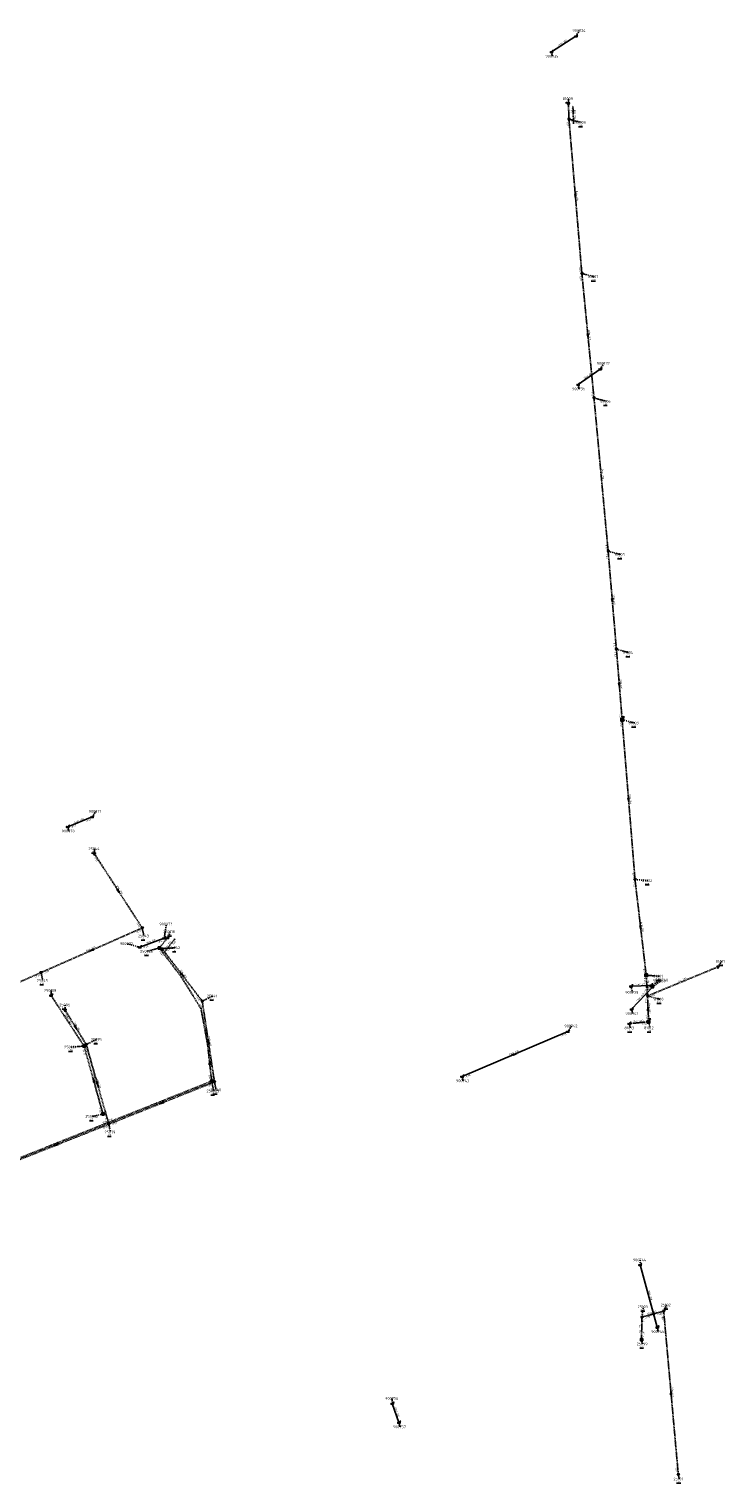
# Model space of a CAD drawing. Extents: x 188323 to 208361, y 565368 to 574910.
# Tile 199 of 256: x 202838 to 203217, y 570689 to 571480. Entities that reach past the tile are written whole.
import ezdxf

# ---------------------------------------------------------------- set-up
doc = ezdxf.new("R2010")
doc.units = 0
for name, pattern in [('BORDER', [1.75, 0.5, -0.25, 0.5, -0.25, 0, -0.25]), ('DASHDOT', [1, 0.5, -0.25, 0, -0.25]), ('DASHED', [0.75, 0.5, -0.25])]:
    doc.linetypes.add(name, pattern=pattern)
doc.layers.get('0').update_dxf_attribs({"linetype": 'CONTINUOUS'})
for name, color, linetype in [('RIO-AFM', 7, 'CONTINUOUS'), ('RIO-BOK', 7, 'CONTINUOUS'), ('RIO-DET', 7, 'CONTINUOUS'), ('RIO-KNP', 7, 'CONTINUOUS'), ('RIO-KNR', 7, 'CONTINUOUS'), ('RIO-LAG', 7, 'CONTINUOUS'), ('RIO-LAG_1B', 7, 'DASHED'), ('RIO-LAG_2B', 7, 'DASHED'), ('RIO-LAG_4', 7, 'BORDER'), ('RIO-LEN', 7, 'CONTINUOUS'), ('RIO-MVD', 1, 'CONTINUOUS'), ('RIO-VRB', 6, 'DASHDOT'), ('RIO-VRH', 7, 'CONTINUOUS')]:
    doc.layers.add(name, color=color, linetype=linetype)
doc.styles.add('RIO-TXT', font='isocp.shx')

# ---------------------------------------------------------------- blocks, each defined once
blk = doc.blocks.new('L_VHR')
blk.add_lwpolyline([(-0.5, 0), (0.5, 0), (-0.5, 0.15), (-0.5, -0.15), (0.5, 0)])
blk = doc.blocks.new('K_IPR')
blk.add_lwpolyline([(-0.5, -0.5), (0.5, -0.5), (0.5, 0.5), (-0.5, 0.5)], close=True)
blk.add_solid([(-0.5, 0.5), (0.5, 0.5), (-0.5, -0.5), (0.5, -0.5)])
at = {"style": 'RIO-TXT', "flags": 1}
blk.add_attdef('KNOOPNAAM', (2, 2), '', height=1, dxfattribs=at)
blk = doc.blocks.new('K_UTB')
blk.add_lwpolyline([(0.5, 0.15), (0.5, -0.3), (-0.5, -0.3), (-0.5, 0.15), (-0.45, 0.15), (-0.45, -0.25), (0, -0.25), (0.45, -0.25), (0.45, 0.15)], close=True)
blk.add_lwpolyline([(0.85, 0.6), (0.55, 0.65), (0.614828, 0.459583), (0.850842, 0.598937)])
blk.add_arc((0.85, -0.25), 0.85, 90, 180)
at = {"style": 'RIO-TXT', "flags": 1}
blk.add_attdef('KNOOPNAAM', (2, 2), '', height=1, dxfattribs=at)
blk = doc.blocks.new('K_IPD')
blk.add_lwpolyline([(-0.496027, 0.307994), (0.503973, 0.307994), (0.003973, -0.558031)], close=True)
blk.add_solid([(-0.496027, 0.307994), (0.503973, 0.307994), (0.003973, -0.558031)])
at = {"style": 'RIO-TXT', "flags": 1}
blk.add_attdef('KNOOPNAAM', (2, 2), '', height=1, dxfattribs=at)
blk = doc.blocks.new('K_PUN')
blk.add_lwpolyline([(0.5, 0.5), (-0.5, 0.5), (-0.5, -0.5), (0.5, -0.5)], close=True)
blk.add_solid([(-0.5, -0.5), (0.5, 0.5), (0.5, -0.5)])
at = {"style": 'RIO-TXT', "flags": 1}
blk.add_attdef('KNOOPNAAM', (2, 2), '', height=1, dxfattribs=at)
blk = doc.blocks.new('K_RGM')
blk.add_lwpolyline([(-0.6, 0.6), (-0.6, -0.6), (0.6, -0.6), (0.6, 0.6)], close=True)
blk.add_solid([(-0.6, 0.6), (0, 0.6), (-0.6, -0.6), (0, -0.6)])
at = {"style": 'RIO-TXT', "flags": 1}
blk.add_attdef('KNOOPNAAM', (2, 2), '', height=1, dxfattribs=at)
blk = doc.blocks.new('K_OVL')
for points in [[(0.6, 0.6), (-0.6, 0.6), (-0.6, -0.6), (0.6, -0.6)], [(1, 1.25), (0.474823, 0.983111), (0.413034, 1.369554)]]:
    blk.add_lwpolyline(points, close=True)
blk.add_arc((0.81571, 0.439293), 0.83139, 77.193131, 168.854604)
blk.add_solid([(-0.6, 0.6), (0.6, 0.6), (-0.6, -0.6), (0.6, -0.6)])
at = {"style": 'RIO-TXT', "flags": 1}
blk.add_attdef('KNOOPNAAM', (2, 2), '', height=1, dxfattribs=at)
blk = doc.blocks.new('290_02______250026____250118_')
at = {"layer": 'RIO-LAG_1B'}
blk.add_line((0, 0), (6.089, 7.705), dxfattribs=at)
at = {"layer": 'RIO-AFM', "style": 'RIO-TXT'}
blk.add_text('r 200', height=0.9, rotation=51.6778, dxfattribs=at).set_placement((1.9824, 3.3151))
at = {"layer": 'RIO-BOK', "style": 'RIO-TXT'}
for p in [(1.9663, 0.2302), (4.6448, 3.6197)]:
    blk.add_text('-0.60', height=0.9, rotation=51.6778, dxfattribs=at).set_placement(p)
at = {"layer": 'RIO-LEN', "style": 'RIO-TXT'}
blk.add_text('7m', height=0.9, rotation=51.6778, dxfattribs=at).set_placement((0.978, 2.044))
blk = doc.blocks.new('1241_06______81008_____81009_')
at = {"layer": 'RIO-LAG_2B'}
blk.add_line((0, 0), (-0.354, 9.814), dxfattribs=at)
at = {"layer": 'RIO-AFM', "style": 'RIO-TXT'}
blk.add_text('r 200', height=0.9, rotation=272.0543, dxfattribs=at).set_placement((0.2848, 6.0046))
at = {"layer": 'RIO-BOK', "style": 'RIO-TXT'}
for p in [(-1.7022, 8.3643), (-1.5257, 3.5075)]:
    blk.add_text('1.03', height=0.9, rotation=272.0543, dxfattribs=at).set_placement(p)
at = {"layer": 'RIO-LEN', "style": 'RIO-TXT'}
blk.add_text('8m', height=0.9, rotation=272.0543, dxfattribs=at).set_placement((0.226, 7.6235))

msp = doc.modelspace()

# ---------------------------------------------------------------- linework, layer by layer
at = {"layer": 'RIO-LAG'}
for p, q in [((203135.744, 571475.968), (203122.496, 571467.392)), ((203136.992, 571286.528), (203148.976, 571294.976)), ((202859.424, 571046.08), (202872.72, 571051.456)), ((202898.624, 570980.608), (202911.904, 570985.536)), ((203176.608, 570959.872), (203165.744, 570959.36)), ((203177.344, 570958.976), (203166.016, 570946.88)), ((203131.376, 570934.72), (203073.904, 570910.272)), ((203170.624, 570807.872), (203180.016, 570773.952)), ((203035.904, 570732.48), (203039.536, 570722.176))]:
    msp.add_line(p, q, dxfattribs=at)
at = {"layer": 'RIO-LAG_1B'}
for p, q in [((202909.264, 570980.16), (202913.632, 570985.664)), ((202868.336, 570926.848), (202850.368, 570954.368)), ((202868.336, 570926.848), (202878.576, 570889.984)), ((202825.504, 570862.912), (202937.696, 570907.776))]:
    msp.add_line(p, q, dxfattribs=at)
msp.add_lwpolyline([(202937.696, 570907.776), (202935.504, 570927.68), (202931.904, 570947.2), (202921.376, 570964.224), (202909.264, 570980.16)], dxfattribs=at)
at = {"layer": 'RIO-LAG_2B'}
for p, q in [((203132, 571430.784), (203131.696, 571439.232)), ((203139.008, 571346.88), (203132, 571430.784)), ((203145.6, 571279.232), (203139.008, 571346.88)), ((203153.296, 571195.904), (203145.6, 571279.232)), ((203157.792, 571142.592), (203153.296, 571195.904)), ((203160.896, 571104.32), (203157.792, 571142.592)), ((203167.904, 571017.408), (203160.896, 571104.32)), ((202899.968, 570991.104), (202873.936, 571031.424)), ((203174, 570965.376), (203167.904, 571017.408)), ((202844.976, 570966.848), (202899.968, 570991.104)), ((202932.576, 570951.296), (202910.816, 570979.712)), ((203174.704, 570954.112), (203212.992, 570969.92)), ((202789.952, 570942.592), (202844.976, 570966.848)), ((203174, 570965.376), (203174.704, 570954.112)), ((203174.704, 570954.112), (203175.296, 570940.096)), ((202857.984, 570946.432), (202869.472, 570927.744)), ((202939.232, 570907.392), (202932.576, 570951.296)), ((202881.776, 570884.416), (202869.472, 570927.744)), ((202881.776, 570884.416), (202939.232, 570907.392)), ((202824.32, 570861.632), (202881.776, 570884.416)), ((203171.648, 570779.456), (203171.44, 570767.232)), ((203183.488, 570782.784), (203171.648, 570779.456)), ((203191.456, 570693.824), (203183.488, 570782.784))]:
    msp.add_line(p, q, dxfattribs=at)
at = {"layer": 'RIO-LAG_4'}
msp.add_line((203175.296, 570940.096), (203164.8, 570939.072), dxfattribs=at)
at = {"layer": 'RIO-VRB'}
for p, q in [((203135.74, 571476), (203137.7164, 571479.0558)), ((203122.49, 571467.4), (203123.0235, 571465.0716)), ((203131.7, 571439.2), (203131.6997, 571441.975)), ((203132, 571430.8), (203138.6482, 571429.08)), ((203139, 571346.9), (203145.6482, 571345.18)), ((203148.97, 571294.97), (203150.9464, 571298.0258)), ((203137, 571286.54), (203137.5335, 571284.2116)), ((203145.6, 571279.2), (203152.2482, 571277.48)), ((203153.3, 571195.9), (203159.9482, 571194.18)), ((203157.8, 571142.6), (203164.4482, 571140.88)), ((203160.9, 571104.3), (203167.5482, 571102.58)), ((202872.72, 571051.44), (202874.6964, 571054.4958)), ((202859.42, 571046.07), (202859.9535, 571043.7416)), ((202873.93, 571031.4), (202873.9297, 571034.175)), ((203167.9, 571017.4), (203174.8675, 571016.8713)), ((202911.9, 570985.52), (202913.1276, 570993.1877)), ((202899.96, 570991.08), (202900.8406, 570986.782)), ((202913.64, 570985.68), (202915.1772, 570989.0432)), ((202898.63, 570980.61), (202891.6621, 570982.5365)), ((202909.27, 570980.15), (202902.6225, 570978.4279)), ((202910.81, 570979.74), (202917.885, 570980.44)), ((203213, 570969.9), (203214.9764, 570972.9558)), ((202844.98, 570966.87), (202845.8606, 570962.572)), ((203174, 570965.4), (203180.9675, 570964.8713)), ((203176.61, 570959.89), (203181.3789, 570962.3259)), ((203177.34, 570959), (203182.6009, 570962.7378)), ((202850.36, 570954.35), (202850.3597, 570957.125)), ((202932.57, 570951.3), (202938.2786, 570954.078)), ((203165.74, 570959.33), (203166.4471, 570956.0168)), ((203174.7, 570954.1), (203181.3482, 570952.38)), ((202857.99, 570946.46), (202857.9897, 570949.235)), ((203166.02, 570946.89), (203166.5535, 570944.5616)), ((203131.37, 570934.75), (203133.3464, 570937.8058)), ((203164.8, 570939.1), (203165.3335, 570936.7716)), ((203175.3, 570940.1), (203176.0071, 570936.7868)), ((202869.48, 570927.72), (202875.1886, 570930.498)), ((202868.33, 570926.87), (202861.3629, 570926.3391)), ((202937.69, 570907.75), (202938.7441, 570902.4671)), ((202939.24, 570907.38), (202940.1206, 570903.082)), ((203073.9, 570910.3), (203074.4335, 570907.9716)), ((202878.57, 570889.98), (202872.8621, 570888.6002)), ((202881.77, 570884.41), (202882.6506, 570880.112)), ((203170.62, 570807.85), (203170.6197, 570810.625)), ((203171.64, 570779.44), (203172.5206, 570785.138)), ((203183.49, 570782.77), (203185.0272, 570786.1332)), ((203180.02, 570773.95), (203180.5535, 570771.6216)), ((203171.44, 570767.25), (203171.9735, 570764.9216)), ((203035.9, 570732.49), (203035.8997, 570735.265)), ((203039.54, 570722.18), (203040.0735, 570719.8516)), ((203191.46, 570693.84), (203191.9935, 570691.5116))]:
    msp.add_line(p, q, dxfattribs=at)

# ---------------------------------------------------------------- block references
at = {"layer": 'RIO-DET'}
for name, p in [('1241_06______81008_____81009_', (203134.496, 571428.288)), ('290_02______250026____250118_', (202911.776, 570977.664))]:
    msp.add_blockref(name, p, dxfattribs=at)
at = {"layer": 'RIO-KNP', "xscale": 1.25, "yscale": 1.25, "zscale": 1.25}
for name, p in [('K_UTB', (203135.744, 571475.968)), ('K_UTB', (203122.496, 571467.392)), ('K_IPD', (203131.696, 571439.232)), ('K_IPD', (203132, 571430.784)), ('K_IPD', (203139.008, 571346.88)), ('K_UTB', (203148.976, 571294.976)), ('K_UTB', (203136.992, 571286.528)), ('K_IPD', (203145.6, 571279.232)), ('K_IPD', (203153.296, 571195.904)), ('K_IPD', (203157.792, 571142.592)), ('K_OVL', (203160.896, 571104.32)), ('K_UTB', (202872.72, 571051.456)), ('K_UTB', (202859.424, 571046.08)), ('K_IPD', (202873.936, 571031.424)), ('K_IPD', (203167.904, 571017.408)), ('K_IPD', (202899.968, 570991.104)), ('K_UTB', (202911.904, 570985.536)), ('K_UTB', (202913.632, 570985.664)), ('K_UTB', (202898.624, 570980.608)), ('K_IPR', (202909.264, 570980.16)), ('K_IPD', (202910.816, 570979.712)), ('K_IPD', (203212.992, 570969.92)), ('K_IPD', (202844.976, 570966.848)), ('K_RGM', (203174, 570965.376)), ('K_UTB', (202850.368, 570954.368)), ('K_UTB', (203165.744, 570959.36)), ('K_IPD', (203174.704, 570954.112)), ('K_UTB', (203176.608, 570959.872)), ('K_UTB', (203177.344, 570958.976)), ('K_IPD', (202857.984, 570946.432)), ('K_IPD', (202932.576, 570951.296)), ('K_UTB', (203166.016, 570946.88)), ('K_UTB', (203164.8, 570939.072)), ('K_OVL', (203175.296, 570940.096)), ('K_UTB', (203131.376, 570934.72)), ('K_IPR', (202868.336, 570926.848)), ('K_IPD', (202869.472, 570927.744)), ('K_IPR', (202937.696, 570907.776)), ('K_IPD', (202939.232, 570907.392)), ('K_UTB', (203073.904, 570910.272)), ('K_IPR', (202878.576, 570889.984)), ('K_IPD', (202881.776, 570884.416)), ('K_UTB', (203170.624, 570807.872)), ('K_IPD', (203171.648, 570779.456)), ('K_IPD', (203183.488, 570782.784)), ('K_UTB', (203180.016, 570773.952)), ('K_PUN', (203171.44, 570767.232)), ('K_UTB', (203035.904, 570732.48)), ('K_UTB', (203039.536, 570722.176)), ('K_IPD', (203191.456, 570693.824))]:
    msp.add_blockref(name, p, dxfattribs=at)
at = {"layer": 'RIO-VRH', "xscale": 2, "yscale": 2, "zscale": 2}
for p, rotation in [((203135.5, 571388.85), 274.7779), ((203142.3, 571313.05), 275.5766), ((203155.55, 571169.25), 274.8345), ((203159.35, 571123.45), 274.636), ((203164.4, 571060.85), 274.614), ((202886.945, 571011.24), 302.8514), ((203170.95, 570991.4), 276.6991), ((202872.47, 570978.975), 203.7635), ((202921.69, 570965.52), 307.4256), ((203174.35, 570959.75), 453.5535), ((203175, 570947.1), 452.4629), ((202863.735, 570937.09), 301.5195), ((202935.905, 570929.34), 98.6436), ((203102.635, 570922.525), 383.0445), ((202936.595, 570917.725), 96.273), ((202873.45, 570908.425), 465.5212), ((202875.625, 570906.065), 285.8497), ((202910.505, 570895.895), 201.7837), ((202853.045, 570873.035), 201.6012), ((203177.565, 570781.105), 195.6945), ((203187.475, 570738.305), 95.1298)]:
    msp.add_blockref('L_VHR', p, dxfattribs=dict(at, rotation=rotation))

# ---------------------------------------------------------------- texts
at = {"layer": 'RIO-AFM', "style": 'RIO-TXT'}
for s, rotation, p in [('r 300', 392.9825, (203128.1606, 571471.682)), ('r 200', 274.7779, (203135.957, 571389.7014)), ('r 200', 275.5766, (203142.7399, 571313.9075)), ('r 300', 35.152, (203142.0347, 571290.6973)), ('r 200', 275.2898, (203149.8992, 571238.4053)), ('r 200', 274.8345, (203155.9964, 571170.1011)), ('r 200', 274.636, (203159.7946, 571124.299)), ('r 200', 274.614, (203164.8603, 571061.7002)), ('r 400', 21.9846, (202865.1317, 571048.9154)), ('r 200', 302.8514, (202886.9379, 571012.2)), ('r 400', 20.3028, (202904.3318, 570983.2528)), ('r 200', 276.6991, (203171.3681, 570992.2651)), ('r 300', 23.7635, (202871.5271, 570979.1061)), ('r 200', 307.4256, (202921.6032, 570966.4742)), ('r 300', 362.9489, (203170.3398, 570960.0706)), ('r 200', 22.4155, (203192.9106, 570962.1533)), ('r 600', 406.9264, (203170.7577, 570952.6974)), ('r 200', 273.5535, (203174.802, 570960.5901)), ('r 200', 272.4629, (203175.4688, 570947.9315)), ('r 200', 303.1876, (202859.328, 570941.5676)), ('r 200', 301.5195, (202863.743, 570938.0459)), ('r 200', 365.4398, (203169.1955, 570940.0237)), ('r 200', 278.6436, (202936.291, 570930.2185)), ('r 700', 383.0445, (203101.6858, 570922.6855)), ('r 200', 276.273, (202937.0094, 570918.586)), ('r 200', 285.5212, (202873.7262, 570909.343)), ('r 200', 285.8497, (202875.8979, 570906.9852)), ('r 300', 21.7837, (202909.5672, 570896.0586)), ('r 200', 21.7763, (202880.913, 570885.6039)), ('r 300', 21.6012, (202852.1077, 570873.2016)), ('r 300', 285.5055, (203175.5956, 570791.8173)), ('r 315', 375.6945, (203176.6483, 570781.3703)), ('r 315', 449.0511, (203171.0234, 570772.5428)), ('r 160', 275.1298, (203187.9283, 570739.1593)), ('r 300', 289.453, (203037.9244, 570728.2668))]:
    msp.add_text(s, height=0.9, rotation=rotation, dxfattribs=at).set_placement(p)
at = {"layer": 'RIO-BOK', "style": 'RIO-TXT'}
for s, rotation, p in [('1.03', 274.7779, (203130.7222, 571429.2879)), ('0.87', 274.7779, (203137.3598, 571350.3354)), ('0.87', 275.5766, (203137.7434, 571345.3702)), ('0.72', 275.5766, (203143.9018, 571282.6116)), ('0.59', 275.2898, (203151.6289, 571199.3202)), ('0.59', 274.8345, (203152.0237, 571194.3866)), ('0.53', 274.8345, (203156.137, 571146.0322)), ('0.53', 274.636, (203156.5184, 571141.091)), ('0.47', 274.636, (203159.2394, 571107.7368)), ('0.47', 274.614, (203159.6179, 571102.7915)), ('-0.55', 21.9846, (202869.442, 571048.6067)), ('-0.55', 21.9846, (202861.2421, 571045.2959)), ('-1.97', 302.8514, (202873.5142, 571029.4644)), ('0.37', 274.614, (203166.2715, 571020.8402)), ('0.37', 276.6991, (203166.6736, 571015.8459)), ('-2.12', 302.8514, (202896.5836, 570993.78)), ('-2.12', 23.7635, (202896.7714, 570988.1462)), ('-0.55', 20.3028, (202908.5402, 570982.7841)), ('-0.55', 20.3028, (202900.4286, 570979.7827)), ('-0.60', 307.2648, (202909.0044, 570978.1881)), ('-0.58', 307.4256, (202910.5499, 570977.7774)), ('0.07', 276.6991, (203172.2255, 570968.7762)), ('-2.35', 23.8092, (202841.7939, 570963.9337)), ('-2.35', 23.7635, (202846.8253, 570966.1528)), ('0.65', 273.5535, (203172.6902, 570963.9155)), ('-1.06', 307.4256, (202928.9827, 570953.7177)), ('0.68', 273.5535, (203173.0875, 570957.5669)), ('0.68', 22.4155, (203176.5279, 570953.3396)), ('-1.06', 278.6436, (202931.3971, 570949.7051)), ('0.68', 272.4629, (203173.3621, 570952.6407)), ('-0.27', 301.5195, (202857.5294, 570944.5346)), ('0.92', 365.4398, (203171.8885, 570938.3732)), ('0.81', 272.4629, (203173.7555, 570943.5973)), ('-0.29', 301.5195, (202866.1529, 570930.4897)), ('-0.15', 383.0445, (203128.1307, 570931.8906)), ('-0.49', 285.5212, (202867.3565, 570925.1461)), ('-0.35', 285.8497, (202868.5164, 570925.9906)), ('-0.40', 21.7763, (202934.4016, 570904.9286)), ('-0.78', 21.7837, (202935.9519, 570904.5581)), ('-0.40', 276.273, (202935.861, 570911.674)), ('-0.78', 278.6436, (202937.2655, 570911.2271)), ('-0.08', 383.0445, (203075.7366, 570909.5609)), ('-0.35', 285.5212, (202876.1452, 570893.5621)), ('-0.90', 21.6012, (202878.4728, 570881.5985)), ('-0.49', 285.8497, (202879.3288, 570887.9795)), ('-0.90', 21.7837, (202883.5894, 570883.6295)), ('-0.15', 375.6945, (203173.3669, 570778.472)), ('-0.08', 375.6945, (203179.9199, 570780.3179)), ('-0.08', 275.1298, (203182.2215, 570781.25)), ('-1.34', 449.0511, (203172.8619, 570768.6275)), ('-1.34', 449.0511, (203172.9674, 570775.3177)), ('0.74', 275.1298, (203189.802, 570697.2654))]:
    msp.add_text(s, height=0.9, rotation=rotation, dxfattribs=at).set_placement(p)
at = {"layer": 'RIO-KNR', "style": 'RIO-TXT'}
for s, p in [('900734', (203133.8914, 571478.3058)), ('900735', (203119.1985, 571464.3216)), ('81009', (203128.5122, 571441.225)), ('81008', (203135.4607, 571428.33)), ('81007', (203142.4607, 571344.43)), ('900737', (203147.1214, 571297.2758)), ('900736', (203133.7085, 571283.4616)), ('81006', (203149.0607, 571276.73)), ('81005', (203156.7607, 571193.43)), ('81004', (203161.2607, 571140.13)), ('81003', (203164.3607, 571101.83)), ('900971', (202870.8714, 571053.7458)), ('900970', (202856.1285, 571042.9916)), ('25044', (202870.7422, 571033.425)), ('81002', (203171.68, 571016.1213)), ('900973', (202909.3026, 570992.4377)), ('25043', (202897.6531, 570986.032)), ('250118', (202911.3522, 570988.2932)), ('900972', (202887.8371, 570981.7865)), ('250026', (202898.7975, 570977.6779)), ('25042', (202914.6975, 570979.69)), ('81011', (203211.7889, 570972.2058)), ('25045', (202842.6731, 570961.822)), ('900738', (203177.5539, 570961.5759)), ('81001', (203177.78, 570964.1213)), ('900740', (203178.7759, 570961.9878)), ('250108', (202846.5347, 570956.375)), ('25041', (202935.0911, 570953.328)), ('900739', (203162.6221, 570955.2668)), ('81010', (203178.1607, 570951.63)), ('25096', (202854.8022, 570948.485)), ('900741', (203162.7285, 570943.8116)), ('900742', (203129.5214, 570937.0558)), ('81013', (203162.146, 570936.0216)), ('81012', (203172.8196, 570936.0368)), ('25095', (202872.0011, 570929.748)), ('250001', (202857.5379, 570925.5891)), ('900743', (203070.6085, 570907.2216)), ('250025', (202934.9191, 570901.7171)), ('25040', (202936.9331, 570902.332)), ('250002', (202869.0371, 570887.8502)), ('25039', (202879.4631, 570879.362)), ('900744', (203166.7947, 570809.875)), ('25102', (203181.8397, 570785.3832)), ('25103', (203169.3331, 570784.388)), ('900745', (203176.7285, 570770.8716)), ('25099', (203168.786, 570764.1716)), ('900756', (203032.0747, 570734.515)), ('900757', (203036.2485, 570719.1016)), ('25101', (203188.806, 570690.7616))]:
    msp.add_text(s, height=1.5, dxfattribs=at).set_placement(p)
at = {"layer": 'RIO-LEN', "style": 'RIO-TXT'}
for s, rotation, p in [('16m', 392.9825, (203126.3495, 571470.5049)), ('84m', 274.7779, (203135.776, 571391.8538)), ('68m', 275.5766, (203142.529, 571316.0571)), ('15m', 35.152, (203140.2687, 571289.4536)), ('84m', 275.2898, (203149.699, 571240.556)), ('53m', 274.8345, (203155.8133, 571172.2534)), ('38m', 274.636, (203159.619, 571126.4519)), ('87m', 274.614, (203164.6855, 571063.8531)), ('14m', 21.9846, (202863.1288, 571048.1067)), ('48m', 302.8514, (202885.7652, 571014.014)), ('52m', 276.6991, (203171.1151, 570994.4103)), ('60m', 23.7635, (202869.5503, 570978.2357)), ('14m', 20.3028, (202902.306, 570982.5033)), ('36m', 307.4256, (202920.2895, 570968.1888)), ('11m', 362.9489, (203168.1827, 570959.9581)), ('11m', 273.5535, (203174.6671, 570962.7459)), ('41m', 22.4155, (203190.9138, 570961.3296)), ('17m', 406.9264, (203169.2836, 570951.1185)), ('14m', 272.4629, (203175.3749, 570950.0895)), ('33m', 303.1876, (202858.1447, 570943.3746)), ('22m', 301.5195, (202862.6128, 570939.8866)), ('11m', 365.4398, (203167.0453, 570939.8176)), ('44m', 278.6436, (202935.9654, 570932.3538)), ('62m', 383.0445, (203099.6987, 570921.8386)), ('80m', 276.273, (202936.7723, 570920.733)), ('38m', 285.5212, (202873.1471, 570911.4239)), ('45m', 285.8497, (202875.3069, 570909.0628)), ('62m', 21.7837, (202907.5614, 570895.257)), ('121m', 21.7763, (202878.4057, 570884.6022)), ('62m', 21.6012, (202850.0994, 570872.4063)), ('35m', 285.5055, (203175.0171, 570793.8984)), ('12m', 375.6945, (203174.5692, 570780.7846)), ('12m', 449.0511, (203170.9894, 570770.3831)), ('89m', 275.1298, (203187.7342, 570741.3106)), ('11m', 289.453, (203037.204, 570730.3031))]:
    msp.add_text(s, height=0.9, rotation=rotation, dxfattribs=at).set_placement(p)
at = {"layer": 'RIO-MVD', "style": 'RIO-TXT'}
for s, p in [('%%U2.19', (203130.1697, 571439.825)), ('%%U2.18', (203137.1182, 571426.93)), ('%%U2.03', (203144.1182, 571343.03)), ('%%U1.91', (203150.7182, 571275.33)), ('%%U1.99', (203158.4182, 571192.03)), ('%%U1.96', (203162.9182, 571138.73)), ('%%U1.88', (203166.0182, 571100.43)), ('%%U1.12', (202872.3997, 571032.025)), ('%%U1.80', (203173.3375, 571014.7213)), ('%%U1.15', (202899.3106, 570984.632)), ('%%U1.06', (202913.6472, 570986.8932)), ('%%U1.06', (202901.0925, 570976.2779)), ('%%U1.11', (202916.355, 570978.29)), ('%%U1.47', (203213.4464, 570970.8058)), ('%%U1.21', (202844.3306, 570960.422)), ('%%U1.75', (203179.4375, 570962.7213)), ('%%U1.13', (202936.7486, 570951.928)), ('%%U1.16', (202856.4597, 570947.085)), ('%%U1.79', (203179.8182, 570950.23)), ('%%U1.16', (202873.6586, 570928.348)), ('%%U1.94', (203163.8035, 570934.6216)), ('%%U1.81', (203174.4771, 570934.6368)), ('%%U1.20', (202859.8329, 570924.1891)), ('%%U1.14', (202937.2141, 570900.3171)), ('%%U1.22', (202938.5906, 570900.932)), ('%%U1.13', (202871.3321, 570886.4502)), ('%%U1.17', (202881.1206, 570877.962)), ('%%U1.22', (203170.9906, 570782.988)), ('%%U1.48', (203183.4972, 570783.9832)), ('%%U1.22', (203170.4435, 570762.7716)), ('%%U1.44', (203190.4635, 570689.3616))]:
    msp.add_text(s, height=0.9, dxfattribs=at).set_placement(p)

doc.saveas('drawing.dxf')
